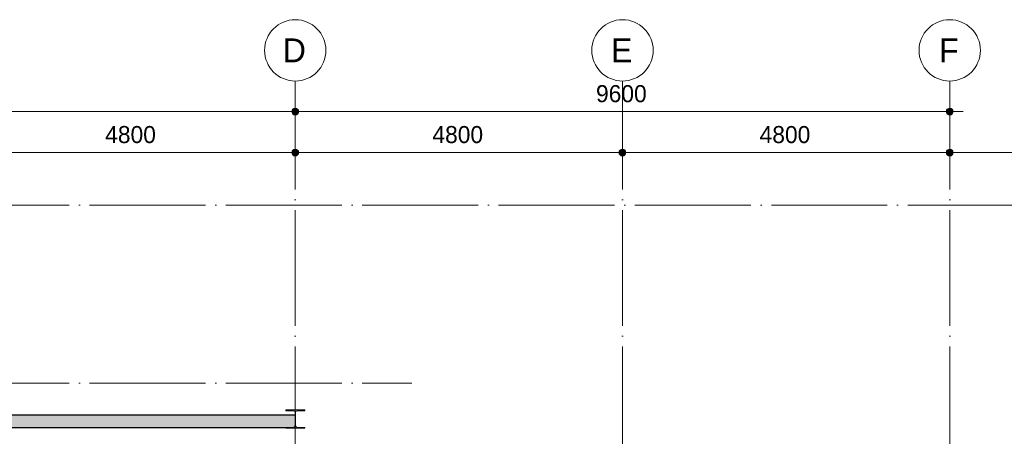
# Model space of a CAD drawing. Header units: millimetres. Extents: x -1359 to 538036, y -4592 to 9900.
# Tile 27 of 43: x 335342 to 349785, y 3789 to 9900. Entities that reach past the tile are written whole.
import ezdxf

# ---------------------------------------------------------------- set-up
doc = ezdxf.new("R2010")
doc.units = ezdxf.units.MM
doc.linetypes.add('WSP_stramienlijn', pattern=[2000, 1700, -150, 0, -150])
for name, color, linetype, lineweight in [('00_maatvoering', 8, 'Continuous', 13), ('00_maatvoering-100', 8, 'Continuous', 13), ('07_stramien', 4, 'Continuous', 13), ('07_stramien - levels', 7, 'Continuous', 13), ('23_vloeren', 2, 'Continuous', 18), ('23_vloeren - hatch', 1, 'Continuous', 18), ('23_vloeren -cut-', 3, 'Continuous', 25), ('28_hoofddraagconstructies - kolommen en liggers - staal', 1, 'Continuous', 13), ('28_hoofddraagconstructies - kolommen en liggers - staal -cut-', 2, 'Continuous', 13)]:
    doc.layers.add(name, color=color, linetype=linetype, lineweight=lineweight)
doc.styles.add('Revittext', font='txt', dxfattribs={"height": 250})
doc.styles.add('Revittext_2', font='txt', dxfattribs={"height": 350})
doc.dimstyles.new('WSP_25_-_transparant', dxfattribs={"dimscale": 304.8, "dimtxt": 252.223969, "dimasz": 1.312336, "dimexe": 0.656168, "dimexo": 0.0625, "dimgap": 0.213255, "dimtad": 1, "dimdec": 0, "dimzin": 0, "dimdsep": 46, "dimtxsty": 'Revittext', "dimblk1": 'DOTSMALL', "dimblk2": 'DOTSMALL', "dimsah": 1, "dimcen": 0.09, "dimdle": 0.656168, "dimazin": 0, "dimtfac": 1, "dimtdec": 4, "dimtix": 1, "dimtmove": 0, "dimatfit": 3, "dimfxl": 0.656168, "dimfxlon": 1, "dimtvp": 1, "dimtolj": 1, "dimtzin": 0, "dimarcsym": 2})

# ---------------------------------------------------------------- blocks, each defined once
blk = doc.blocks.new('Grid - Stramienbol 9_0mm-3500-as 5_')
at = {"layer": '07_stramien'}
blk.add_circle((5000, 9450), 450, dxfattribs=at)
blk = doc.blocks.new('DIMBLOCK68-as 5_')
at = {"layer": '00_maatvoering-100'}
h = blk.add_hatch(color=256, dxfattribs=at)
edge = h.paths.add_edge_path()
edge.add_arc((324984, 8551), 50, 0, 360)
h = blk.add_hatch(color=256, dxfattribs=at)
edge = h.paths.add_edge_path()
edge.add_arc((339384, 8551), 50, 0, 360)
for p, q in [((324984, 8751), (324984, 8351)), ((324984, 8551), (324984, 8751)), ((339384, 8751), (339384, 8351)), ((339384, 8551), (339384, 8751)), ((324784, 8551), (339384, 8551))]:
    blk.add_line(p, q, dxfattribs=at)
for centre in [(324984, 8551), (339384, 8551)]:
    blk.add_circle(centre, 50, dxfattribs=at)
at = {"layer": '00_maatvoering-100', "color": 0, "insert": (331699, 8940), "char_height": 250, "width": 1164.11, "attachment_point": 1, "line_spacing_factor": 0.931288, "style": 'Revittext'}
blk.add_mtext('14400', dxfattribs=at)
blk = doc.blocks.new('_DotSmall')
at = {"color": 0, "linetype": 'ByBlock', "const_width": 0.5}
blk.add_lwpolyline([(-0.0625, 0, 1), (0.0625, 0, 1)], format="xyb", close=True, dxfattribs=at)
blk = doc.blocks.new('DIMBLOCK69-as 5_')
at = {"layer": '00_maatvoering-100'}
h = blk.add_hatch(color=256, dxfattribs=at)
edge = h.paths.add_edge_path()
edge.add_arc((339384, 8551), 50, 0, 360)
h = blk.add_hatch(color=256, dxfattribs=at)
edge = h.paths.add_edge_path()
edge.add_arc((348984, 8551), 50, 0, 360)
for p, q in [((339384, 8751), (339384, 8351)), ((339384, 8551), (339384, 8751)), ((348984, 8751), (348984, 8351)), ((348984, 8551), (348984, 8751)), ((339384, 8551), (349184, 8551))]:
    blk.add_line(p, q, dxfattribs=at)
for centre in [(339384, 8551), (348984, 8551)]:
    blk.add_circle(centre, 50, dxfattribs=at)
at = {"layer": '00_maatvoering-100', "color": 0, "insert": (343796, 8940), "char_height": 250, "width": 931.29, "attachment_point": 1, "line_spacing_factor": 0.931288, "style": 'Revittext'}
blk.add_mtext('9600', dxfattribs=at)
blk = doc.blocks.new('DIMBLOCK72-as 5_')
at = {"layer": '00_maatvoering-100'}
h = blk.add_hatch(color=256, dxfattribs=at)
edge = h.paths.add_edge_path()
edge.add_arc((334584, 7951), 50, 0, 360)
h = blk.add_hatch(color=256, dxfattribs=at)
edge = h.paths.add_edge_path()
edge.add_arc((339384, 7951), 50, 0, 360)
for p, q in [((334584, 8151), (334584, 7751)), ((334584, 7951), (334584, 8151)), ((339384, 8151), (339384, 7751)), ((339384, 7951), (339384, 8151)), ((334584, 7951), (339384, 7951))]:
    blk.add_line(p, q, dxfattribs=at)
for centre in [(334584, 7951), (339384, 7951)]:
    blk.add_circle(centre, 50, dxfattribs=at)
at = {"layer": '00_maatvoering-100', "color": 0, "insert": (336596, 8340), "char_height": 250, "width": 931.29, "attachment_point": 1, "line_spacing_factor": 0.931288, "style": 'Revittext'}
blk.add_mtext('4800', dxfattribs=at)
blk = doc.blocks.new('DIMBLOCK73-as 5_')
at = {"layer": '00_maatvoering-100'}
h = blk.add_hatch(color=256, dxfattribs=at)
edge = h.paths.add_edge_path()
edge.add_arc((339384, 7951), 50, 0, 360)
h = blk.add_hatch(color=256, dxfattribs=at)
edge = h.paths.add_edge_path()
edge.add_arc((344184, 7951), 50, 0, 360)
for p, q in [((339384, 8151), (339384, 7751)), ((339384, 7951), (339384, 8151)), ((344184, 8151), (344184, 7751)), ((344184, 7951), (344184, 8151)), ((339384, 7951), (344184, 7951))]:
    blk.add_line(p, q, dxfattribs=at)
for centre in [(339384, 7951), (344184, 7951)]:
    blk.add_circle(centre, 50, dxfattribs=at)
at = {"layer": '00_maatvoering-100', "color": 0, "insert": (341396, 8340), "char_height": 250, "width": 931.29, "attachment_point": 1, "line_spacing_factor": 0.931288, "style": 'Revittext'}
blk.add_mtext('4800', dxfattribs=at)
blk = doc.blocks.new('DIMBLOCK74-as 5_')
at = {"layer": '00_maatvoering-100'}
h = blk.add_hatch(color=256, dxfattribs=at)
edge = h.paths.add_edge_path()
edge.add_arc((344184, 7951), 50, 0, 360)
h = blk.add_hatch(color=256, dxfattribs=at)
edge = h.paths.add_edge_path()
edge.add_arc((348984, 7951), 50, 0, 360)
for p, q in [((344184, 8151), (344184, 7751)), ((344184, 7951), (344184, 8151)), ((348984, 8151), (348984, 7751)), ((348984, 7951), (348984, 8151)), ((344184, 7951), (348984, 7951))]:
    blk.add_line(p, q, dxfattribs=at)
for centre in [(344184, 7951), (348984, 7951)]:
    blk.add_circle(centre, 50, dxfattribs=at)
at = {"layer": '00_maatvoering-100', "color": 0, "insert": (346196, 8340), "char_height": 250, "width": 931.29, "attachment_point": 1, "line_spacing_factor": 0.931288, "style": 'Revittext'}
blk.add_mtext('4800', dxfattribs=at)
blk = doc.blocks.new('DIMBLOCK75-as 5_')
at = {"layer": '00_maatvoering-100'}
h = blk.add_hatch(color=256, dxfattribs=at)
edge = h.paths.add_edge_path()
edge.add_arc((348984, 7951), 50, 0, 360)
h = blk.add_hatch(color=256, dxfattribs=at)
edge = h.paths.add_edge_path()
edge.add_arc((353784, 7951), 50, 0, 360)
for p, q in [((348984, 8151), (348984, 7751)), ((348984, 7951), (348984, 8151)), ((353784, 8151), (353784, 7751)), ((353784, 7951), (353784, 8151)), ((348984, 7951), (353784, 7951))]:
    blk.add_line(p, q, dxfattribs=at)
for centre in [(348984, 7951), (353784, 7951)]:
    blk.add_circle(centre, 50, dxfattribs=at)
at = {"layer": '00_maatvoering-100', "color": 0, "insert": (350996, 8340), "char_height": 250, "width": 931.29, "attachment_point": 1, "line_spacing_factor": 0.931288, "style": 'Revittext'}
blk.add_mtext('4800', dxfattribs=at)

msp = doc.modelspace()

# ---------------------------------------------------------------- hatches: boundary and pattern name
at = {"layer": '23_vloeren - hatch'}
h = msp.add_hatch(color=256, dxfattribs=at)
h.paths.add_polyline_path([(339356.4, 3920), (339368.4, 3923.2), (339377.2, 3932), (339380.4, 3944), (339380.4, 4100), (334724.4, 4100), (334724.4, 4082), (334613.7, 4082), (334601.7, 4078.8), (334592.9, 4070), (334589.7, 4058), (334589.7, 3920), (339244.4, 3920)])
h.paths.add_polyline_path([(325010.4, 3920), (329778.9, 3920), (329778.9, 4054), (329775.3, 4067.5), (329765.4, 4077.4), (329751.9, 4081), (329634.4, 4081), (329634.4, 4100), (324989.4, 4100), (324989.4, 3941), (324992.2, 3930.5), (324999.9, 3922.8)])
h.paths.add_polyline_path([(329789.9, 3920), (334579.2, 3920), (334579.2, 4058), (334576, 4070), (334567.2, 4078.8), (334555.2, 4082), (334444.4, 4082), (334444.4, 4100), (329934.4, 4100), (329934.4, 4081), (329816.9, 4081), (329803.4, 4077.4), (329793.5, 4067.5), (329789.9, 4054), (329789.9, 4043.1)])
at = {"layer": '28_hoofddraagconstructies - kolommen en liggers - staal'}
msp.add_hatch(color=256, dxfattribs=at).paths.add_polyline_path([(339244.4, 3907), (339524.4, 3907), (339524.4, 3920), (339412.4, 3920), (339400.4, 3923.2), (339391.6, 3932), (339388.4, 3944), (339388.4, 4140), (339391.6, 4152), (339400.4, 4160.8), (339412.4, 4164), (339524.4, 4164), (339524.4, 4177), (339244.4, 4177), (339244.4, 4164), (339356.4, 4164), (339368.4, 4160.8), (339377.2, 4152), (339380.4, 4140), (339380.4, 3944), (339377.2, 3932), (339368.4, 3923.2), (339356.4, 3920), (339244.4, 3920)])

# ---------------------------------------------------------------- linework, layer by layer
at = {"layer": '07_stramien', "linetype": 'WSP_stramienlijn'}
for p, q in [((339384.4, -4592.4), (339384.4, 9000)), ((344184.4, -4592.4), (344184.4, 9000)), ((348984.4, -4592.4), (348984.4, 9000))]:
    msp.add_line(p, q, dxfattribs=at)
at = {"layer": '07_stramien - levels', "linetype": 'WSP_stramienlijn'}
for p, q in [((320366.6, 7180), (363635.4, 7180)), ((320366.6, 4570), (341092.1, 4570))]:
    msp.add_line(p, q, dxfattribs=at)
at = {"layer": '23_vloeren'}
for p, q in [((339380.4, 3944), (339380.4, 4100)), ((339244.4, 3920), (339356.4, 3920))]:
    msp.add_line(p, q, dxfattribs=at)
msp.add_arc((339356.4, 3944), 24, 270, 360, dxfattribs=at)
at = {"layer": '23_vloeren -cut-'}
for p, q in [((339380.4, 4100), (334724.4, 4100)), ((334724.4, 3920), (339244.4, 3920))]:
    msp.add_line(p, q, dxfattribs=at)
at = {"layer": '28_hoofddraagconstructies - kolommen en liggers - staal'}
for p, q in [((339380.4, 4100), (339380.4, 3944)), ((339356.4, 3920), (339244.4, 3920))]:
    msp.add_line(p, q, dxfattribs=at)
msp.add_arc((339356.4, 3944), 24, 270, 0, dxfattribs=at)
at = {"layer": '28_hoofddraagconstructies - kolommen en liggers - staal -cut-'}
for p, q in [((339244.4, 4177), (339244.4, 4164)), ((339524.4, 4177), (339244.4, 4177)), ((339244.4, 4164), (339356.4, 4164)), ((339380.4, 4140), (339380.4, 4100)), ((339388.4, 3944), (339388.4, 4140)), ((339412.4, 4164), (339524.4, 4164)), ((339524.4, 4164), (339524.4, 4177)), ((339244.4, 3920), (339244.4, 3907)), ((339244.4, 3907), (339524.4, 3907)), ((339524.4, 3920), (339412.4, 3920)), ((339524.4, 3907), (339524.4, 3920))]:
    msp.add_line(p, q, dxfattribs=at)
for centre, start, end in [((339356.4, 4140), 0, 90), ((339412.4, 4140), 90, 180), ((339412.4, 3944), 180, 270)]:
    msp.add_arc(centre, 24, start, end, dxfattribs=at)

# ---------------------------------------------------------------- block references
at = {"layer": '07_stramien'}
for p in [(334384.4, 0), (339184.4, 0), (343984.4, 0)]:
    msp.add_blockref('Grid - Stramienbol 9_0mm-3500-as 5_', p, dxfattribs=at)

# ---------------------------------------------------------------- texts
at = {"layer": '07_stramien', "char_height": 350, "attachment_point": 1, "style": 'Revittext_2'}
for s, insert, width in [('D', (339202.3, 9625.6), 432.911), ('E', (344015.8, 9625.6), 400.844), ('F', (348828.8, 9625.6), 368.776)]:
    msp.add_mtext(s, dxfattribs=dict(at, insert=insert, width=width))

# ---------------------------------------------------------------- dimensions: what is measured, and where the dimension line sits
at = {"layer": '00_maatvoering'}
for base, p1, p2, override, picture, middle in [((339384.4, 8551), (324984.4, 8751), (339384.4, 8751), {"dimpost": '<>', "dimfxl": 14400}, 'DIMBLOCK68-as 5_', (332184.4, 8743.7)), ((348984.4, 8551), (339384.4, 8751), (348984.4, 8751), {"dimpost": '<>', "dimfxl": 9600}, 'DIMBLOCK69-as 5_', (344184.4, 8743.7)), ((339384.4, 7951), (334584.4, 8151), (339384.4, 8151), {"dimpost": '<>', "dimfxl": 4800}, 'DIMBLOCK72-as 5_', (336984.4, 8143.7)), ((344184.4, 7951), (339384.4, 8151), (344184.4, 8151), {"dimpost": '<>', "dimfxl": 4800}, 'DIMBLOCK73-as 5_', (341784.4, 8143.7)), ((348984.4, 7951), (344184.4, 8151), (348984.4, 8151), {"dimpost": '<>', "dimfxl": 4800}, 'DIMBLOCK74-as 5_', (346584.4, 8143.7)), ((353784.4, 7951), (348984.4, 8151), (353784.4, 8151), {"dimpost": '<>', "dimfxl": 4800}, 'DIMBLOCK75-as 5_', (351384.4, 8143.7))]:
    dim = msp.add_linear_dim(base=base, p1=p1, p2=p2, dimstyle='WSP_25_-_transparant', override=override, dxfattribs=at)
    dim.commit()
    dim.dimension.update_dxf_attribs({"geometry": picture, "text_midpoint": middle})

doc.saveas('drawing.dxf')
